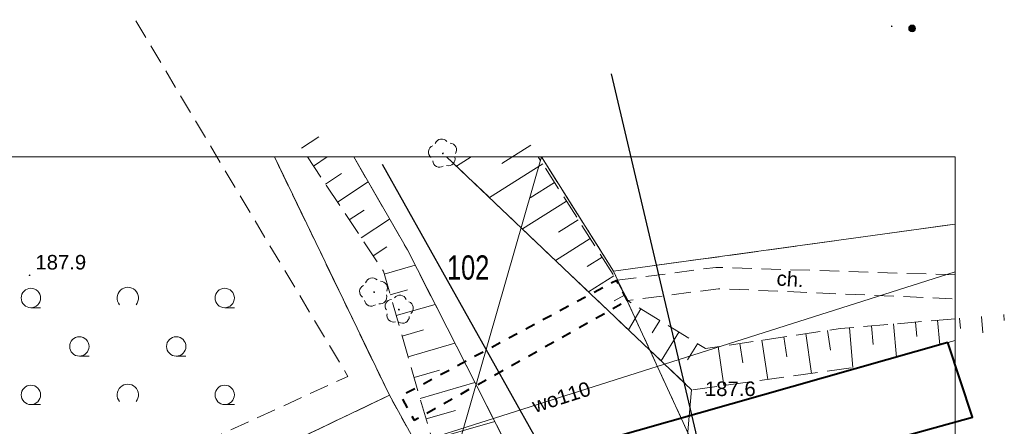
# Model space of a CAD drawing. Header units: metres. Extents: x 7482748 to 7484637, y 5684406 to 5687014.
# Tile 174 of 180: x 7484188 to 7484239, y 5685409 to 5685430. Entities that reach past the tile are written whole.
import ezdxf
from ezdxf.enums import TextEntityAlignment as Align
from ezdxf.lldxf.tags import DXFTag

# ---------------------------------------------------------------- set-up
doc = ezdxf.new("R2010")
doc.units = ezdxf.units.M
doc.header["$MEASUREMENT"] = 0
for name, pattern in [('BUBZ01_500', [1.75, 1.25, -0.5]), ('BUIB05_02_500', [1, 0.5, -0.5]), ('KTCR01_500', [1.5, 1, -0.5]), ('KTJZ01_500', [2, 1.5, -0.5]), ('l217_500', [2, 1.5, -0.5]), ('l218_500', [1, 0.5, -0.5]), ('PTTL_500', [1.5, 1, -0.5])]:
    doc.linetypes.add(name, pattern=pattern)
for name, color, linetype, lineweight in [('.domiar', 250, 'Continuous', 9), ('_Dzialki', 7, 'Continuous', 0), ('_Dzialki_opis', 7, 'Continuous', 0), ('_Kontury', 7, 'Continuous', 0), ('_Uzytki', 7, 'Continuous', 0), ('BUBZ02_D', 7, 'BUBZ01_500', 13), ('BUBZ02_G', 7, 'BUBZ01_500', 13), ('BUBZ02_W', 7, 'Continuous', 13), ('KTOK05_01', 7, 'Continuous', 13), ('PTTL04_P', 7, 'Continuous', 13), ('RTPW01_P', 7, 'Continuous', 0)]:
    doc.layers.add(name, color=color, linetype=linetype, lineweight=lineweight)
doc.layers.add('_ramki_nieplotowane', color=7, linetype='Continuous', lineweight=0, plot=False)
for name, color, linetype, lineweight, transparency in [('BUBI03_01', 7, 'Continuous', 40, 0.5), ('BUIB05_02', 7, 'BUIB05_02_500', 40, 0.5), ('KTCR01_T', 7, 'Continuous', 13, 0.25), ('KTCR02', 7, 'KTCR01_500', 13, 0.5), ('KTJZ01_O', 7, 'KTJZ01_500', 13, 0.5), ('PTTL04_O', 7, 'PTTL_500', 13, 0.5), ('RTPW01_G', 7, 'Continuous', 13, 0.25)]:
    doc.layers.add(name, color=color, linetype=linetype, lineweight=lineweight, transparency=transparency)
doc.layers.add('GES__SUPW_01_pL', color=5, linetype='Continuous', lineweight=13, true_color=0x0000ff)
doc.layers.add('OBOP02_01', color=7, linetype='Continuous', lineweight=13, true_color=0x008000)
doc.layers.add('GES__SUPW_01_pT', color=5, linetype='Continuous', lineweight=13, true_color=0x0000ff, transparency=0.25)
doc.layers.add('PTWP02_O', color=7, linetype='Continuous', lineweight=13, true_color=0x59d9ff, transparency=0.5)
doc.layers.add('IS_Węzeł_sieci_kanalizacyjnej_-_opisy', color=7, linetype='Continuous')
doc.styles.add('STYL_ARIAL', font='simplex.shx', dxfattribs={"width": 0.75, "oblique": 0.1})
doc.styles.add('Style-Arial', font='arial.ttf')
tags = doc.linetypes.add('SOLID', pattern=[10, 10, 0]).pattern_tags.tags
tags[6:7] = [DXFTag(74, 4), DXFTag(75, 0), DXFTag(340, '0'), DXFTag(46, 0.0), DXFTag(50, 0.0), DXFTag(44, 0.0), DXFTag(45, 0.0)]
tags[4:5] = [DXFTag(74, 4), DXFTag(75, 0), DXFTag(340, '0'), DXFTag(46, 0.0), DXFTag(50, 0.0), DXFTag(44, 0.0), DXFTag(45, 0.0)]

# ---------------------------------------------------------------- blocks, each defined once
blk = doc.blocks.new('OBOP02_01_11')
at = {"layer": 'OBOP02_01', "linetype": 'Continuous', "lineweight": 13}
h = blk.add_hatch(color=256, dxfattribs=at)
edge = h.paths.add_edge_path()
edge.add_arc((0, 0), 0.05, 0, 360)
for centre, start, end in [((0, 0.4), 30, 150), ((-0.38, 0.12), 102, 222), ((0.38, 0.12), 318, 78), ((-0.24, -0.32), 174, 294), ((0.24, -0.32), 246, 6)]:
    blk.add_arc(centre, 0.35, start, end, dxfattribs=at)
blk = doc.blocks.new('OBOP02_01_14')
at = {"layer": 'OBOP02_01', "linetype": 'Continuous', "lineweight": 13}
h = blk.add_hatch(color=256, dxfattribs=at)
edge = h.paths.add_edge_path()
edge.add_arc((0, 0), 0.05, 0, 360)
for centre, start, end in [((0, 0.4), 30, 150), ((-0.38, 0.12), 102, 222), ((0.38, 0.12), 318, 78), ((-0.24, -0.32), 174, 294), ((0.24, -0.32), 246, 6)]:
    blk.add_arc(centre, 0.35, start, end, dxfattribs=at)
blk = doc.blocks.new('OBOP02_01_15')
at = {"layer": 'OBOP02_01', "linetype": 'Continuous', "lineweight": 13}
h = blk.add_hatch(color=256, dxfattribs=at)
edge = h.paths.add_edge_path()
edge.add_arc((0, 0), 0.05, 0, 360)
for centre, start, end in [((0, 0.4), 30, 150), ((-0.38, 0.12), 102, 222), ((0.38, 0.12), 318, 78), ((-0.24, -0.32), 174, 294), ((0.24, -0.32), 246, 6)]:
    blk.add_arc(centre, 0.35, start, end, dxfattribs=at)
blk = doc.blocks.new('RTPW01')
at = {"layer": 'RTPW01_P', "linetype": 'Continuous', "lineweight": 0}
h = blk.add_hatch(color=256, dxfattribs=at)
edge = h.paths.add_edge_path()
edge.add_arc((0, 0), 0.045, 0, 360)
blk = doc.blocks.new('PTTL04_1')
at = {"layer": 'PTTL04_P', "linetype": 'Continuous', "lineweight": 13}
for p, q in [((-5, 2), (-4.5, 2)), ((5, 2), (5.5, 2)), ((-2.5, -0.5), (-2, -0.5)), ((2.5, -0.5), (3, -0.5)), ((-5, -3), (-4.5, -3)), ((5, -3), (5.5, -3))]:
    blk.add_line(p, q, dxfattribs=at)
for centre in [(-5, 2.5), (5, 2.5), (-2.5, 0), (2.5, 0), (-5, -2.5), (5, -2.5)]:
    blk.add_circle(centre, 0.5, dxfattribs=at)
for centre in [(0, 2.5), (0, -2.5)]:
    blk.add_arc(centre, 0.55, 320.48, 219.52, dxfattribs=at)

msp = doc.modelspace()

# ---------------------------------------------------------------- hatches: boundary and pattern name
at = {"layer": 'KTOK05_01', "linetype": 'Continuous', "lineweight": 13}
h = msp.add_hatch(color=256, dxfattribs=at)
edge = h.paths.add_edge_path()
edge.add_arc((7484234.54636, 5685429.13819), 0.175, 0, 360)

# ---------------------------------------------------------------- linework, layer by layer
at = {"layer": '.domiar', "linetype": 'Continuous'}
msp.add_lwpolyline([(7484162.52355, 5685422.51013), (7484162.52355, 5685370.01013), (7484236.77355, 5685370.01013), (7484236.77355, 5685422.51013), (7484162.52355, 5685422.51013)], dxfattribs=at)
at = {"layer": '_Dzialki', "color": 96, "linetype": 'Continuous', "true_color": 0x008000, "flags": 128}
for points in [[(7484201.63754, 5685422.51013), (7484207.57428, 5685410.21261)], [(7484219.14428, 5685416.61261), (7484215.41746, 5685422.51013)], [(7484219.14428, 5685416.61261), (7484236.77355, 5685419.04405)], [(7484225.51428, 5685402.75261), (7484219.14428, 5685416.61261)], [(7484207.57428, 5685410.21261), (7484162.52355, 5685388.68986)], [(7484207.57428, 5685410.21261), (7484213.75428, 5685399.00261)]]:
    msp.add_lwpolyline(points, dxfattribs=at)
at = {"layer": '_Kontury', "color": 96, "linetype": 'l217_500', "true_color": 0x008000, "flags": 128}
for points in [[(7484207.57428, 5685410.21261), (7484201.63754, 5685422.51013)], [(7484215.41746, 5685422.51013), (7484219.14428, 5685416.61261)], [(7484219.14428, 5685416.61261), (7484236.77355, 5685419.04405)], [(7484162.52355, 5685388.68986), (7484207.57428, 5685410.21261)]]:
    msp.add_lwpolyline(points, dxfattribs=at)
at = {"layer": '_ramki_nieplotowane', "color": 3, "linetype": 'Continuous', "lineweight": 0, "flags": 128}
msp.add_lwpolyline([(7484200.34329, 5685370.01013), (7484215.42973, 5685422.51013)], dxfattribs=at)
at = {"layer": '_Uzytki', "color": 96, "linetype": 'l218_500', "true_color": 0x008000, "flags": 128}
for points in [[(7484207.57428, 5685410.21261), (7484201.63754, 5685422.51013)], [(7484219.14428, 5685416.61261), (7484215.41746, 5685422.51013)], [(7484219.14428, 5685416.61261), (7484236.77355, 5685419.04405)], [(7484225.51428, 5685402.75261), (7484219.14428, 5685416.61261)], [(7484207.57428, 5685410.21261), (7484162.52355, 5685388.68986)], [(7484213.75428, 5685399.00261), (7484207.57428, 5685410.21261)]]:
    msp.add_lwpolyline(points, dxfattribs=at)
at = {"layer": 'BUBI03_01', "linetype": 'Continuous', "lineweight": 40, "flags": 128}
msp.add_lwpolyline([(7484236.38428, 5685412.93261), (7484207.57428, 5685404.75261), (7484208.62428, 5685401.05261), (7484237.66428, 5685409.08261), (7484236.38428, 5685412.93261)], close=True, dxfattribs=at)
at = {"layer": 'BUBZ02_D', "linetype": 'BUBZ01_500', "lineweight": 13, "flags": 128}
for points in [[(7484209.98428, 5685407.19261), (7484213.61428, 5685407.67261), (7484208.50428, 5685417.71261), (7484205.73583, 5685422.51013)], [(7484210.5263, 5685422.51013), (7484217.97428, 5685415.43261), (7484218.88428, 5685414.56261), (7484223.16428, 5685410.49261), (7484232.14428, 5685411.73261), (7484236.38428, 5685412.93261), (7484236.77355, 5685413.04012)]]:
    msp.add_lwpolyline(points, dxfattribs=at)
at = {"layer": 'BUBZ02_G', "linetype": 'BUBZ01_500', "lineweight": 13, "flags": 128}
for points in [[(7484203.34982, 5685422.51013), (7484207.26428, 5685416.61261), (7484209.98428, 5685407.19261)], [(7484236.77355, 5685414.16384), (7484230.83428, 5685413.65261), (7484223.88428, 5685412.62261), (7484219.85428, 5685415.10261), (7484219.30428, 5685416.14261), (7484215.25756, 5685422.51013)]]:
    msp.add_lwpolyline(points, dxfattribs=at)
at = {"layer": 'BUBZ02_W', "linetype": 'Continuous', "lineweight": 13}
for p, q in [((7484203.04428, 5685422.96261), (7484203.92428, 5685423.54261)), ((7484214.87428, 5685423.12261), (7484213.37428, 5685422.17261)), ((7484203.66428, 5685422.04261), (7484204.36973, 5685422.51013)), ((7484211.78434, 5685422.51013), (7484211.03428, 5685422.03261)), ((7484215.48428, 5685422.15261), (7484212.73428, 5685420.41261)), ((7484204.27428, 5685421.11261), (7484205.09428, 5685421.65261)), ((7484204.89428, 5685420.18261), (7484206.47428, 5685421.23261)), ((7484216.09428, 5685421.19261), (7484214.84428, 5685420.39261)), ((7484216.70428, 5685420.23261), (7484214.44428, 5685418.79261)), ((7484205.50428, 5685419.26261), (7484206.26428, 5685419.76261)), ((7484206.12428, 5685418.33261), (7484207.58428, 5685419.30261)), ((7484217.31428, 5685419.26261), (7484216.30428, 5685418.62261)), ((7484217.93428, 5685418.30261), (7484216.14428, 5685417.17261)), ((7484206.73428, 5685417.41261), (7484207.43428, 5685417.87261)), ((7484218.54428, 5685417.34261), (7484217.77428, 5685416.85261)), ((7484207.30428, 5685416.46261), (7484208.90428, 5685416.92261)), ((7484219.15428, 5685416.37261), (7484217.85428, 5685415.55261)), ((7484207.61428, 5685415.39261), (7484208.51428, 5685415.65261)), ((7484219.70428, 5685415.38261), (7484219.16428, 5685415.09261)), ((7484207.92428, 5685414.32261), (7484209.93428, 5685414.90261)), ((7484220.55428, 5685414.67261), (7484219.90428, 5685413.59261)), ((7484238.13428, 5685414.28261), (7484238.20428, 5685413.43261)), ((7484239.27428, 5685414.38261), (7484239.30428, 5685414.06261)), ((7484221.53428, 5685414.07261), (7484221.13428, 5685413.43261)), ((7484231.31428, 5685413.69261), (7484231.49428, 5685411.64261)), ((7484232.45428, 5685413.79261), (7484232.53428, 5685412.83261)), ((7484233.58428, 5685413.89261), (7484233.73428, 5685412.18261)), ((7484234.72428, 5685413.98261), (7484234.79428, 5685413.24261)), ((7484235.86428, 5685414.08261), (7484235.97428, 5685412.81261)), ((7484236.99428, 5685414.18261), (7484237.04428, 5685413.65261)), ((7484208.23428, 5685413.26261), (7484209.33428, 5685413.58261)), ((7484222.50428, 5685413.47261), (7484221.59428, 5685411.99261)), ((7484227.92428, 5685413.22261), (7484228.07428, 5685412.20261)), ((7484229.05428, 5685413.39261), (7484229.35428, 5685411.34261)), ((7484230.18428, 5685413.55261), (7484230.33428, 5685412.53261)), ((7484208.54428, 5685412.19261), (7484210.95428, 5685412.89261)), ((7484223.47428, 5685412.87261), (7484222.95428, 5685412.03261)), ((7484224.53428, 5685412.72261), (7484224.83428, 5685410.72261)), ((7484225.66428, 5685412.88261), (7484225.81428, 5685411.88261)), ((7484226.79428, 5685413.05261), (7484227.09428, 5685411.03261)), ((7484208.84428, 5685411.12261), (7484210.16428, 5685411.50261)), ((7484209.15428, 5685410.05261), (7484211.98428, 5685410.87261)), ((7484209.46428, 5685408.99261), (7484210.98428, 5685409.42261)), ((7484209.77428, 5685407.92261), (7484213.01428, 5685408.85261))]:
    msp.add_line(p, q, dxfattribs=at)
at = {"layer": 'BUIB05_02', "linetype": 'BUIB05_02_500', "lineweight": 40, "flags": 128}
msp.add_lwpolyline([(7484219.85428, 5685415.10261), (7484219.30428, 5685416.14261), (7484208.16428, 5685410.16261), (7484208.84428, 5685408.92261), (7484219.85428, 5685415.10261)], close=True, dxfattribs=at)
at = {"layer": 'GES__SUPW_01_pL', "linetype": 'Continuous', "lineweight": 13, "flags": 128}
msp.add_lwpolyline([(7484162.52355, 5685387.53914), (7484185.94428, 5685398.52261), (7484205.69428, 5685406.70261), (7484236.77355, 5685416.57724)], dxfattribs=at)
at = {"layer": 'IS_Węzeł_sieci_kanalizacyjnej_-_opisy', "color": 18, "linetype": 'SOLID', "ltscale": 0.01, "true_color": 0x000000}
for points in [[(7484219.02468, 5685426.80252), (7484224.42561, 5685403.87929)], [(7484207.19629, 5685422.13334), (7484218.38899, 5685402.18575)]]:
    msp.add_lwpolyline(points, dxfattribs=at)
at = {"layer": 'KTCR02', "linetype": 'KTCR01_500', "lineweight": 13, "flags": 128}
msp.add_lwpolyline([(7484236.77355, 5685416.4238), (7484224.42428, 5685416.81261), (7484219.30428, 5685416.14261), (7484219.85428, 5685415.10261), (7484224.56428, 5685415.71261), (7484236.77355, 5685415.18854)], dxfattribs=at)
at = {"layer": 'KTJZ01_O', "linetype": 'KTJZ01_500', "lineweight": 13, "flags": 128}
msp.add_lwpolyline([(7484236.77355, 5685413.04012), (7484236.38428, 5685412.93261), (7484223.04428, 5685409.14261), (7484222.69428, 5685405.03261), (7484236.77355, 5685408.84163)], dxfattribs=at)
at = {"layer": 'KTOK05_01', "linetype": 'Continuous', "lineweight": 13}
msp.add_circle((7484234.54428, 5685429.14261), 0.175, dxfattribs=at)
at = {"layer": 'PTTL04_O', "linetype": 'PTTL_500', "lineweight": 13, "flags": 128}
msp.add_lwpolyline([(7484162.52355, 5685391.66365), (7484205.43428, 5685411.18261), (7484194.45428, 5685429.59261)], dxfattribs=at)
at = {"layer": 'PTWP02_O', "linetype": 'Continuous', "lineweight": 13, "flags": 128}
for points in [[(7484205.73583, 5685422.51013), (7484208.50428, 5685417.71261), (7484213.61428, 5685407.67261), (7484213.93428, 5685406.56261), (7484214.96428, 5685402.94261), (7484215.43428, 5685401.30261), (7484210.94428, 5685391.16261), (7484206.23428, 5685388.47261), (7484203.14428, 5685384.89261), (7484193.85428, 5685378.03261), (7484181.99428, 5685371.48261), (7484178.5314, 5685370.01013)], [(7484198.60986, 5685370.01013), (7484198.75428, 5685370.09261), (7484208.76428, 5685377.67261), (7484216.80428, 5685387.22261), (7484214.60428, 5685388.29261), (7484222.54428, 5685403.25261), (7484222.69428, 5685405.03261), (7484223.04428, 5685409.14261), (7484223.16428, 5685410.49261), (7484218.88428, 5685414.56261), (7484217.97428, 5685415.43261), (7484210.5263, 5685422.51013)]]:
    msp.add_lwpolyline(points, dxfattribs=at)

# ---------------------------------------------------------------- block references
at = {"layer": 'OBOP02_01', "linetype": 'Continuous', "lineweight": 13}
for name, p, rotation in [('OBOP02_01_11', (7484210.33428, 5685422.69261), 297.01), ('OBOP02_01_15', (7484206.78428, 5685415.53261), 302.01), ('OBOP02_01_14', (7484208.06428, 5685414.63261), 280.37)]:
    msp.add_blockref(name, p, dxfattribs=dict(at, rotation=rotation))
at = {"layer": 'PTTL04_P', "linetype": 'Continuous', "lineweight": 13}
msp.add_blockref('PTTL04_1', (7484194.07428, 5685412.73261), dxfattribs=at)
at = {"layer": 'RTPW01_P', "linetype": 'Continuous', "lineweight": 0}
for p in [(7484233.49428, 5685429.25261), (7484189.00428, 5685416.40261), (7484223.91428, 5685410.34261)]:
    msp.add_blockref('RTPW01', p, dxfattribs=at)

# ---------------------------------------------------------------- texts
at = {"layer": '_Dzialki_opis', "color": 96, "true_color": 0x008000, "insert": (7484210.54428, 5685416.16261), "char_height": 1.25, "attachment_point": 7, "line_spacing_factor": 0.6, "style": 'STYL_ARIAL'}
msp.add_mtext('\\fArial|b0|i0|c238238|p39;102', dxfattribs=at)
at = {"layer": 'GES__SUPW_01_pT', "linetype": 'Continuous', "lineweight": 13, "style": 'Style-Arial'}
msp.add_text('wo110', height=0.75, rotation=17.63, dxfattribs=at).set_placement((7484216.44428, 5685410.12261), align=Align.MIDDLE_CENTER)
at = {"layer": 'KTCR01_T', "linetype": 'Continuous', "lineweight": 13, "style": 'Style-Arial'}
msp.add_text('ch.', height=0.75, rotation=355.96, dxfattribs=at).set_placement((7484227.53428, 5685415.88261))
at = {"layer": 'RTPW01_G', "linetype": 'Continuous', "lineweight": 13, "style": 'Style-Arial'}
for s, p in [('187.9', (7484189.30428, 5685416.70261)), ('187.6', (7484223.85428, 5685410.17261))]:
    msp.add_text(s, height=0.75, dxfattribs=at).set_placement(p)

doc.saveas('drawing.dxf')
